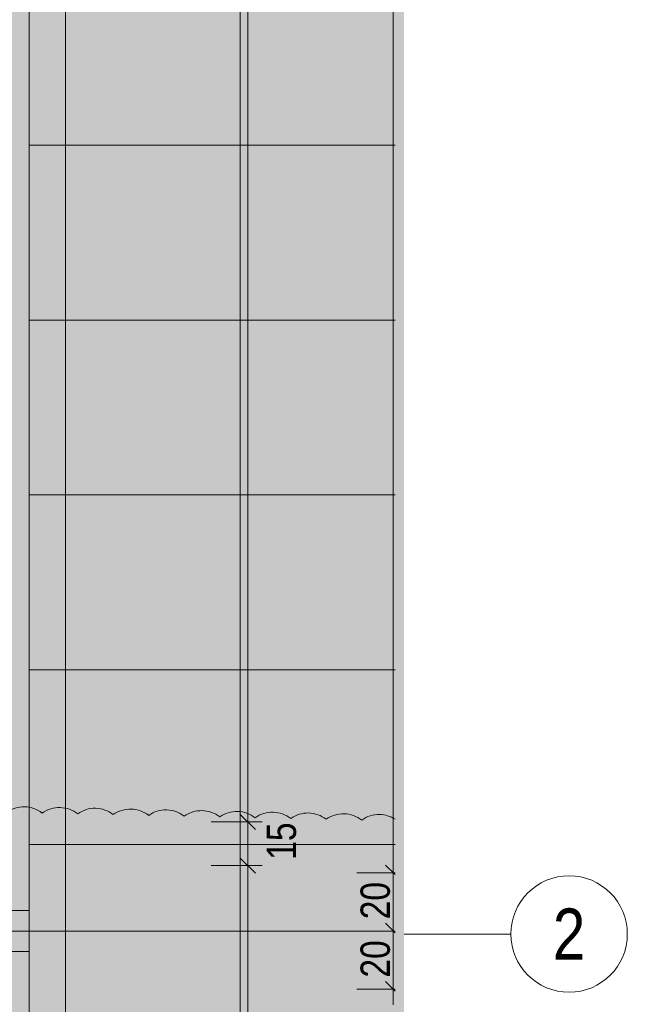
# Model space of a CAD drawing. Extents: x -620 to 300, y 62 to 1112.
# Tile 196 of 200: x 50 to 92, y 830 to 897. Entities that reach past the tile are written whole.
import ezdxf
from ezdxf.enums import TextEntityAlignment as Align
from ezdxf.lldxf.tags import DXFTag

# ---------------------------------------------------------------- set-up
doc = ezdxf.new("R2010")
doc.units = 0
doc.layers.get('0').update_dxf_attribs({"lineweight": 13})
for name, color, linetype, lineweight, true_color in [('30 -33 Aussenwände- 7 Fassade_ Elemente', 7, 'Continuous', 9, 0x00aacc), ('60- 61 allgemeine Ausstattung- 4 Terrassen', 9, 'Continuous', 9, 0x808080), ('70 -76 Bemaßung- 2 Allgemein', 9, 'Continuous', 5, 0x808080), ('70 -77 Revision- 2 Wolken', 7, 'Continuous', 18, 0x944cff), ('iwb_Layout Achsbezeichung', 1, 'Continuous', 13, 0xff0000), ('iwb_Layout BA_Markierung', 7, 'Continuous', 9, 0xbadcdc)]:
    doc.layers.add(name, color=color, linetype=linetype, lineweight=lineweight, true_color=true_color)
doc.layers.add('70 -71 Achsen- 1 Gebäudeachsen', color=7, linetype='STRICHPUNKT2-A06CPVM0L0', lineweight=18)
doc.styles.get("Standard").update_dxf_attribs({"font": 'ARIALN.TTF'})
tags = doc.linetypes.add('grob-A06CPVLVL0', pattern=[14, 3, -8, 3]).pattern_tags.tags
tags[8:9] = [DXFTag(74, 4), DXFTag(75, 0), DXFTag(340, '0'), DXFTag(46, 0.0), DXFTag(50, 0.0), DXFTag(44, 0.0), DXFTag(45, 0.0)]
tags[6:7] = [DXFTag(74, 4), DXFTag(75, 0), DXFTag(340, '0'), DXFTag(46, 0.0), DXFTag(50, 0.0), DXFTag(44, 0.0), DXFTag(45, 0.0)]
tags[4:5] = [DXFTag(74, 4), DXFTag(75, 0), DXFTag(340, '0'), DXFTag(46, 0.0), DXFTag(50, 0.0), DXFTag(44, 0.0), DXFTag(45, 0.0)]
tags = doc.linetypes.add('STRICHPUNKT2', pattern=[12.7, 6.35, -3.175, 0, -3.175]).pattern_tags.tags
tags[10:11] = [DXFTag(74, 4), DXFTag(75, 0), DXFTag(340, '0'), DXFTag(46, 0.0), DXFTag(50, 0.0), DXFTag(44, 0.0), DXFTag(45, 0.0)]
tags[8:9] = [DXFTag(74, 4), DXFTag(75, 0), DXFTag(340, '0'), DXFTag(46, 0.0), DXFTag(50, 0.0), DXFTag(44, 0.0), DXFTag(45, 0.0)]
tags[6:7] = [DXFTag(74, 4), DXFTag(75, 0), DXFTag(340, '0'), DXFTag(46, 0.0), DXFTag(50, 0.0), DXFTag(44, 0.0), DXFTag(45, 0.0)]
tags[4:5] = [DXFTag(74, 4), DXFTag(75, 0), DXFTag(340, '0'), DXFTag(46, 0.0), DXFTag(50, 0.0), DXFTag(44, 0.0), DXFTag(45, 0.0)]
tags = doc.linetypes.add('STRICHPUNKT2-A06CPVM0L0', pattern=[12.7, 6.35, -3.175, 0, -3.175]).pattern_tags.tags
tags[10:11] = [DXFTag(74, 4), DXFTag(75, 0), DXFTag(340, '0'), DXFTag(46, 0.0), DXFTag(50, 0.0), DXFTag(44, 0.0), DXFTag(45, 0.0)]
tags[8:9] = [DXFTag(74, 4), DXFTag(75, 0), DXFTag(340, '0'), DXFTag(46, 0.0), DXFTag(50, 0.0), DXFTag(44, 0.0), DXFTag(45, 0.0)]
tags[6:7] = [DXFTag(74, 4), DXFTag(75, 0), DXFTag(340, '0'), DXFTag(46, 0.0), DXFTag(50, 0.0), DXFTag(44, 0.0), DXFTag(45, 0.0)]
tags[4:5] = [DXFTag(74, 4), DXFTag(75, 0), DXFTag(340, '0'), DXFTag(46, 0.0), DXFTag(50, 0.0), DXFTag(44, 0.0), DXFTag(45, 0.0)]

# ---------------------------------------------------------------- blocks, each defined once
blk = doc.blocks.new('Polygon-A06CPVLPL0')
at = {"color": 0, "linetype": 'ByBlock', "lineweight": -2, "ltscale": 0.13}
blk.add_solid([(41.663, 86.61), (41.495, 1083.814), (76.501, 86.518), (76.501, 1083.814)], dxfattribs=at)
blk = doc.blocks.new('Referenz-A06CPVM1L0')
at = {"layer": '30 -33 Aussenwände- 7 Fassade_ Elemente', "color": 0, "linetype": 'Continuous', "ltscale": 0.13}
for p, q in [((50.764, 836.014), (50.764, 998.214)), ((45.924, 836.014), (50.764, 836.014)), ((50.764, 833.214), (45.924, 833.214))]:
    blk.add_line(p, q, dxfattribs=at)
at = {"layer": '30 -33 Aussenwände- 7 Fassade_ Elemente', "color": 0, "linetype": 'grob-A06CPVLVL0', "ltscale": 0.13}
blk.add_line((50.764, 833.614), (50.764, 786.554), dxfattribs=at)
at = {"layer": '60- 61 allgemeine Ausstattung- 4 Terrassen', "color": 0}
for p, q in [((53.244, 786.554), (53.244, 1005.014)), ((65.244, 786.554), (65.244, 1005.014)), ((50.763, 998.214), (50.763, 786.554)), ((50.763, 888.554), (75.885, 888.554)), ((50.763, 876.554), (75.885, 876.554)), ((50.763, 864.554), (75.885, 864.554)), ((50.763, 852.554), (75.885, 852.554)), ((50.763, 840.554), (75.885, 840.554))]:
    blk.add_line(p, q, dxfattribs=at)
at = {"layer": '70 -71 Achsen- 1 Gebäudeachsen', "color": 0, "linetype": 'STRICHPUNKT2-A06CPVM0L0', "ltscale": 0.18}
blk.add_line((-539.606, 834.614), (75.885, 834.614), dxfattribs=at)
at = {"layer": '70 -76 Bemaßung- 2 Allgemein', "color": 0, "linetype": 'Continuous', "ltscale": 0.13}
for p, q in [((65.764, 843.174), (65.764, 994.553)), ((75.764, 839.674), (75.764, 994.553)), ((65.764, 843.174), (65.764, 844.234)), ((65.764, 841.114), (65.764, 843.174)), ((65.764, 841.114), (65.764, 843.174)), ((63.264, 842.114), (66.764, 842.114)), ((63.264, 842.114), (66.764, 842.114)), ((65.764, 839.114), (65.764, 842.114)), ((65.764, 840.114), (65.764, 838.053)), ((65.764, 840.114), (65.764, 838.053)), ((75.764, 837.614), (75.764, 839.674)), ((75.764, 839.614), (75.764, 837.553)), ((63.264, 839.114), (66.764, 839.114)), ((63.264, 839.114), (66.764, 839.114)), ((73.264, 838.614), (75.885, 838.614)), ((73.264, 838.614), (75.885, 838.614)), ((65.764, 838.053), (65.764, 836.993)), ((65.764, 787.614), (65.764, 838.053)), ((75.764, 835.674), (75.764, 837.553)), ((75.764, 833.614), (75.764, 835.674)), ((75.764, 835.614), (75.764, 833.553)), ((73.264, 834.614), (75.885, 834.614)), ((73.264, 834.614), (75.885, 834.614)), ((75.764, 831.674), (75.764, 833.553)), ((75.764, 829.614), (75.764, 831.674)), ((75.764, 831.614), (75.764, 829.553)), ((73.264, 830.614), (75.885, 830.614)), ((73.264, 830.614), (75.885, 830.614))]:
    blk.add_line(p, q, dxfattribs=at)
at = {"layer": '70 -76 Bemaßung- 2 Allgemein', "color": 0, "linetype": 'Continuous', "lineweight": 20, "ltscale": 0.2}
for p, q in [((66.294, 841.583), (65.233, 842.644)), ((66.294, 841.583), (65.233, 842.644)), ((65.233, 839.644), (66.294, 838.583)), ((65.233, 839.644), (66.294, 838.583)), ((75.885, 838.493), (75.233, 839.144)), ((75.233, 839.144), (75.885, 838.493)), ((75.885, 834.493), (75.233, 835.144)), ((75.233, 835.144), (75.885, 834.493)), ((75.885, 830.493), (75.233, 831.144)), ((75.233, 831.144), (75.885, 830.493))]:
    blk.add_line(p, q, dxfattribs=at)
at = {"layer": '70 -77 Revision- 2 Wolken', "color": 0, "linetype": 'Continuous', "ltscale": 0.18}
for centre, major_axis, end_param in [((50.399, 841.116), (0.045, 2.032), 0.643501), ((50.399, 841.116), (1.255, 1.598), 0.643501), ((52.837, 841.062), (0.045, 2.032), 0.643501), ((52.837, 841.062), (1.255, 1.598), 0.643501), ((55.275, 841.009), (0.045, 2.032), 0.643501), ((55.275, 841.009), (1.255, 1.598), 0.643501), ((57.712, 840.955), (0.045, 2.032), 0.643501), ((57.712, 840.955), (1.255, 1.598), 0.643501), ((60.15, 840.901), (0.045, 2.032), 0.643501), ((60.15, 840.901), (1.255, 1.598), 0.643501), ((62.588, 840.848), (0.045, 2.032), 0.643501), ((62.588, 840.848), (1.255, 1.598), 0.643501), ((65.026, 840.794), (0.045, 2.032), 0.643501), ((65.026, 840.794), (1.255, 1.598), 0.643501), ((67.464, 840.74), (0.045, 2.032), 0.643501), ((67.464, 840.74), (1.255, 1.598), 0.643501), ((69.902, 840.686), (0.045, 2.032), 0.643501), ((69.902, 840.686), (1.255, 1.598), 0.643501), ((72.339, 840.633), (0.045, 2.032), 0.643501), ((72.339, 840.633), (1.255, 1.598), 0.643501), ((74.777, 840.579), (0.045, 2.032), 0.643501), ((74.777, 840.579), (1.108, 1.704), 0.554451)]:
    blk.add_ellipse(centre, major_axis=major_axis, ratio=1, start_param=0, end_param=end_param, dxfattribs=at)
at = {"layer": '70 -76 Bemaßung- 2 Allgemein', "color": 0, "linetype": 'Continuous', "ltscale": 0.13, "char_height": 2.01377, "attachment_point": 1, "rotation": 90}
for s, insert in [('{\\fArial Narrow;15}', (67.069, 839.502)), ('{\\fArial Narrow;20}', (73.513, 835.417)), ('{\\fArial Narrow;20}', (73.513, 831.417))]:
    blk.add_mtext(s, dxfattribs=dict(at, insert=insert))

msp = doc.modelspace()

# ---------------------------------------------------------------- linework, layer by layer
at = {"layer": 'iwb_Layout Achsbezeichung', "linetype": 'STRICHPUNKT2', "lineweight": 13, "ltscale": 0.39}
msp.add_line((76.501, 834.409), (83.837, 834.409), dxfattribs=at)
at = {"layer": 'iwb_Layout Achsbezeichung', "ltscale": 0.39, "extrusion": (0, 0, -1)}
msp.add_circle((-87.837, 834.409), 4, dxfattribs=at)

# ---------------------------------------------------------------- block references
at = {"color": 8, "lineweight": 13, "ltscale": 0.13, "true_color": 0x808080}
msp.add_blockref('Referenz-A06CPVM1L0', (0, 0), dxfattribs=at)
at = {"layer": 'iwb_Layout BA_Markierung', "ltscale": 0.13}
msp.add_blockref('Polygon-A06CPVLPL0', (0, 0), dxfattribs=at)

# ---------------------------------------------------------------- texts
at = {"layer": 'iwb_Layout Achsbezeichung', "ltscale": 0.39}
msp.add_text('2', height=3.5, dxfattribs=at).set_placement((87.837, 834.409), align=Align.MIDDLE_CENTER)

doc.saveas('drawing.dxf')
